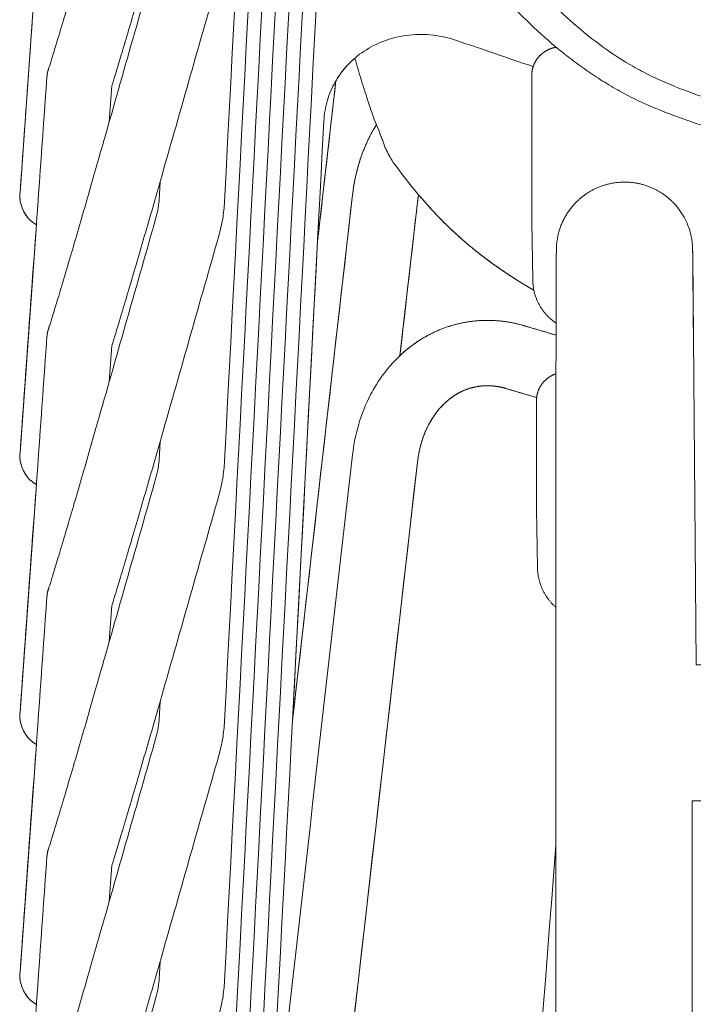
# Model space of a CAD drawing. Header units: centimetres. Extents: x -28 to 145, y -313 to 96.
# Tile 6 of 64: x -28 to -15, y -163 to -145. Entities that reach past the tile are written whole.
import ezdxf

# ---------------------------------------------------------------- set-up
doc = ezdxf.new("R2010")
doc.units = ezdxf.units.CM
doc.layers.add('Main lines', color=7, linetype='Continuous', lineweight=13, true_color=0x000000)
doc.layers.add('Predefinito', color=7, linetype='Continuous', true_color=0x000000)

# ---------------------------------------------------------------- blocks, each defined once
blk = doc.blocks.new('CB-298_Petal_Stacked_2D_Front')
at = {"layer": 'Main lines'}
for p, q in [((-27.643, 50.179), (-27.343, 54.363)), ((-27.643, 50.179), (-27.343, 54.363)), ((-20.346, 49.999), (-20.667, 47.186)), ((-20.346, 49.999), (-20.667, 47.186)), ((-27.643, 45.407), (-27.343, 49.59)), ((-27.643, 45.407), (-27.343, 49.59)), ((-18.158, 46.414), (-18.73, 46.584)), ((-18.158, 46.414), (-18.73, 46.584)), ((-20.114, 45.964), (-20.142, 45.913)), ((-20.114, 45.964), (-20.142, 45.913)), ((-20.346, 45.226), (-24.428, 9.467)), ((-20.346, 45.226), (-24.428, 9.467)), ((-27.643, 40.634), (-27.343, 44.817)), ((-27.643, 40.634), (-27.343, 44.817)), ((-17.805, 42.564), (-17.805, 43.122)), ((-27.643, 35.861), (-27.343, 40.044)), ((-27.643, 35.861), (-27.343, 40.044)), ((-15.305, 39.006), (-11.814, 39.006))]:
    blk.add_line(p, q, dxfattribs=at)
for points in [[(-18.229, 48.565), (-18.229, 48.582), (-18.248, 49.643), (-18.248, 49.644), (-18.248, 52.33), (-18.248, 52.331)], [(-21.844, 52.232), (-22.18, 49.285), (-22.64, 40.483), (-21.538, 50.135)], [(-21.844, 52.232), (-22.18, 49.285), (-22.64, 40.483), (-21.538, 50.135)], [(-21.206, 51.241), (-21.158, 51.328), (-21.101, 51.425)], [(-21.206, 51.241), (-21.158, 51.328), (-21.101, 51.425)], [(-20.164, 49.953), (-20.255, 50.057), (-20.325, 50.139)], [(-20.164, 49.953), (-20.255, 50.057), (-20.325, 50.139)], [(-15.282, 47.71), (-15.293, 49.031), (-15.294, 49.11)], [(-15.293, 49.031), (-15.231, 41.506), (-11.814, 41.506), (0, 41.506)], [(-17.797, 48.97), (-17.798, 48.773), (-17.799, 48.556), (-17.8, 48.324), (-17.801, 47.796), (-17.801, 47.781)], [(-17.8, 48.324), (-17.799, 48.556), (-17.798, 48.773), (-17.797, 48.97)], [(-18.391, 47.736), (-18.39, 47.735), (-17.802, 47.56)], [(-18.391, 47.736), (-18.39, 47.735), (-17.802, 47.56)], [(-18.161, 46.357), (-18.161, 44.357), (-18.161, 44.357), (-18.142, 43.295), (-18.142, 43.278)]]:
    blk.add_lwpolyline(points, dxfattribs=at)
for points in [[(-23.888, 50.018), (-23.28, 61.647), (-22.672, 73.275), (-22.065, 84.903)], [(-23.888, 45.245), (-23.28, 56.874), (-22.672, 68.502), (-22.065, 80.131)], [(-23.888, 40.472), (-23.28, 52.101), (-22.672, 63.729), (-22.065, 75.358)], [(-23.888, 35.7), (-23.28, 47.328), (-22.672, 58.957), (-22.065, 70.585)], [(-23.888, 30.927), (-23.28, 42.555), (-22.672, 54.184), (-22.065, 65.812)], [(-23.888, 26.154), (-23.28, 37.782), (-22.672, 49.411), (-22.065, 61.039)], [(-27.148, 57.081), (-27.313, 54.78), (-27.478, 52.48), (-27.643, 50.179)], [(-23.888, 21.381), (-23.28, 33.01), (-22.672, 44.638), (-22.065, 56.267)], [(-25.147, 54.489), (-25.496, 53.263), (-25.846, 52.037), (-26.195, 50.811)], [(-25.041, 50.482), (-24.692, 51.708), (-24.342, 52.934), (-23.993, 54.16)], [(-19.632, 52.974), (-19.162, 52.814), (-18.692, 52.653), (-18.222, 52.493)], [(-27.148, 52.308), (-27.313, 50.007), (-27.478, 47.707), (-27.643, 45.407)], [(-26.004, 51.481), (-25.988, 51.702), (-25.973, 51.922), (-25.957, 52.143)], [(-21.844, 52.232), (-21.956, 51.25), (-22.068, 50.267), (-22.18, 49.285)], [(-23.888, 16.608), (-23.28, 28.237), (-22.672, 39.865), (-22.065, 51.494)], [(-25.07, 50.381), (-25.075, 50.281), (-25.081, 50.181), (-25.086, 50.081)], [(-21.538, 50.135), (-21.905, 46.918), (-22.273, 43.7), (-22.64, 40.483)], [(-20.346, 49.999), (-20.341, 50.046), (-20.334, 50.093), (-20.325, 50.139)], [(-20.667, 47.186), (-20.56, 48.124), (-20.453, 49.061), (-20.346, 49.999)], [(-27.544, 49.78), (-27.493, 49.702), (-27.424, 49.637), (-27.343, 49.59)], [(-25.147, 49.716), (-25.496, 48.49), (-25.846, 47.264), (-26.195, 46.038)], [(-25.041, 45.709), (-24.692, 46.935), (-24.342, 48.161), (-23.993, 49.387)], [(-17.802, 47.56), (-17.998, 47.618), (-18.194, 47.677), (-18.39, 47.735)], [(-27.148, 47.535), (-27.313, 45.235), (-27.478, 42.934), (-27.643, 40.634)], [(-26.004, 46.709), (-25.988, 46.929), (-25.973, 47.15), (-25.957, 47.37)], [(-18.73, 46.584), (-18.539, 46.528), (-18.349, 46.471), (-18.158, 46.414)], [(-25.07, 45.608), (-25.075, 45.508), (-25.081, 45.408), (-25.086, 45.308)], [(-24.428, 9.467), (-23.067, 21.386), (-21.707, 33.306), (-20.346, 45.226)], [(-23.1, 31.681), (-22.579, 36.242), (-22.059, 40.802), (-21.538, 45.362)], [(-27.544, 45.007), (-27.493, 44.929), (-27.424, 44.864), (-27.343, 44.817)], [(-25.147, 44.943), (-25.496, 43.717), (-25.846, 42.491), (-26.195, 41.265)], [(-25.041, 40.936), (-24.692, 42.162), (-24.342, 43.388), (-23.993, 44.614)], [(-17.805, -3.275), (-17.805, 12.191), (-17.805, 27.656), (-17.805, 43.122)], [(-27.148, 42.762), (-27.313, 40.462), (-27.478, 38.161), (-27.643, 35.861)], [(-26.004, 41.936), (-25.988, 42.156), (-25.973, 42.377), (-25.957, 42.597)], [(-25.07, 40.835), (-25.075, 40.735), (-25.081, 40.635), (-25.086, 40.535)], [(-27.544, 40.235), (-27.493, 40.156), (-27.424, 40.091), (-27.343, 40.044)], [(-25.147, 40.171), (-25.496, 38.945), (-25.846, 37.719), (-26.195, 36.493)], [(-25.041, 36.163), (-24.692, 37.389), (-24.342, 38.616), (-23.993, 39.842)], [(-15.305, 2.5), (-15.305, 14.669), (-15.305, 26.838), (-15.305, 39.006)], [(-20.265, 6.348), (-19.445, 16.966), (-18.625, 27.584), (-17.805, 38.202)], [(-27.148, 37.989), (-27.313, 35.689), (-27.478, 33.389), (-27.643, 31.088)], [(-26.004, 37.163), (-25.988, 37.383), (-25.973, 37.604), (-25.957, 37.824)], [(-25.07, 36.062), (-25.075, 35.962), (-25.081, 35.862), (-25.086, 35.762)], [(-27.544, 35.462), (-27.493, 35.383), (-27.424, 35.318), (-27.343, 35.271)], [(-25.147, 35.398), (-25.496, 34.172), (-25.846, 32.946), (-26.195, 31.72)]]:
    blk.add_open_spline(points, degree=3, dxfattribs=at)
for points, knots in [([(0, 50.024), (-0.49, 50.023), (-0.98, 50.032), (-1.957, 50.069), (-2.446, 50.097), (-3.178, 50.141), (-3.422, 50.157), (-3.91, 50.187), (-4.155, 50.202), (-4.887, 50.248), (-5.375, 50.279), (-6.107, 50.331), (-6.351, 50.35), (-6.839, 50.389), (-7.083, 50.411), (-7.814, 50.479), (-8.3, 50.531), (-9.271, 50.65), (-9.756, 50.716), (-10.481, 50.828), (-10.722, 50.868), (-11.204, 50.952), (-11.445, 50.997), (-11.925, 51.091), (-12.165, 51.141), (-12.643, 51.247), (-12.88, 51.303), (-13.354, 51.42), (-13.59, 51.482), (-14.06, 51.611), (-14.294, 51.678), (-14.76, 51.821), (-14.992, 51.896), (-15.45, 52.059), (-15.678, 52.147), (-16.012, 52.298), (-16.123, 52.352), (-16.286, 52.439), (-16.34, 52.469), (-16.447, 52.53), (-16.5, 52.562), (-16.76, 52.722), (-16.956, 52.86), (-17.329, 53.151), (-17.507, 53.304), (-17.761, 53.541), (-17.844, 53.622), (-18.005, 53.786), (-18.083, 53.869), (-18.309, 54.118), (-18.45, 54.286), (-18.713, 54.622), (-18.836, 54.79), (-19.007, 55.04), (-19.062, 55.123), (-19.167, 55.288), (-19.217, 55.369), (-19.359, 55.609), (-19.443, 55.763), (-19.554, 55.983), (-19.588, 56.054), (-19.636, 56.157), (-19.652, 56.191), (-19.681, 56.258), (-19.695, 56.291), (-19.735, 56.386), (-19.759, 56.447), (-19.801, 56.56), (-19.82, 56.613), (-19.856, 56.712), (-19.873, 56.758), (-19.904, 56.842), (-19.919, 56.882), (-19.946, 56.955), (-19.959, 56.989), (-19.985, 57.051), (-19.999, 57.079), (-20.029, 57.131), (-20.044, 57.155), (-20.077, 57.2), (-20.093, 57.222), (-20.142, 57.284), (-20.174, 57.323), (-20.217, 57.372), (-20.229, 57.386), (-20.241, 57.399)], [322.610066, 322.610066, 322.610066, 322.610066, 337.38222, 337.38222, 352.154375, 352.154375, 359.540452, 359.540452, 366.926529, 366.926529, 381.698684, 381.698684, 389.084761, 389.084761, 396.470839, 396.470839, 411.242993, 411.242993, 426.015148, 426.015148, 433.401225, 433.401225, 440.787302, 440.787302, 448.173379, 448.173379, 455.559457, 455.559457, 462.945534, 462.945534, 470.331611, 470.331611, 477.717688, 477.717688, 485.103766, 485.103766, 488.796804, 488.796804, 490.643324, 490.643324, 492.489843, 492.489843, 499.87592, 499.87592, 507.261997, 507.261997, 510.955036, 510.955036, 514.648075, 514.648075, 522.034152, 522.034152, 529.420229, 529.420229, 533.113268, 533.113268, 536.806306, 536.806306, 544.192384, 544.192384, 547.885422, 547.885422, 549.731942, 549.731942, 551.578461, 551.578461, 555.2715, 555.2715, 558.964538, 558.964538, 562.657577, 562.657577, 566.350616, 566.350616, 570.043654, 570.043654, 573.736693, 573.736693, 577.429731, 577.429731, 581.12277, 581.12277, 588.508847, 588.508847, 591.578861, 591.578861, 591.578861, 591.578861]), ([(0, 49.648), (-0.486, 49.647), (-0.971, 49.657), (-1.941, 49.691), (-2.426, 49.713), (-3.152, 49.75), (-3.395, 49.763), (-3.879, 49.789), (-4.121, 49.803), (-4.605, 49.83), (-4.848, 49.844), (-5.332, 49.872), (-5.574, 49.886), (-6.058, 49.916), (-6.3, 49.932), (-6.784, 49.967), (-7.026, 49.986), (-7.752, 50.047), (-8.235, 50.093), (-9.199, 50.2), (-9.681, 50.26), (-10.401, 50.363), (-10.641, 50.399), (-11.119, 50.476), (-11.359, 50.516), (-11.836, 50.603), (-12.075, 50.649), (-12.551, 50.746), (-12.788, 50.797), (-13.26, 50.905), (-13.495, 50.962), (-13.964, 51.082), (-14.197, 51.144), (-14.662, 51.275), (-14.894, 51.343), (-15.353, 51.491), (-15.581, 51.57), (-15.918, 51.702), (-16.03, 51.748), (-16.251, 51.846), (-16.361, 51.898), (-16.577, 52.01), (-16.684, 52.07), (-16.843, 52.164), (-16.896, 52.196), (-16.999, 52.261), (-17.05, 52.294), (-17.202, 52.395), (-17.3, 52.464), (-17.493, 52.605), (-17.587, 52.677), (-17.863, 52.899), (-18.039, 53.053), (-18.292, 53.291), (-18.374, 53.371), (-18.535, 53.534), (-18.613, 53.617), (-18.841, 53.865), (-18.984, 54.031), (-19.251, 54.362), (-19.376, 54.527), (-19.551, 54.772), (-19.607, 54.853), (-19.715, 55.015), (-19.766, 55.095), (-19.912, 55.329), (-19.999, 55.479), (-20.112, 55.688), (-20.147, 55.755), (-20.194, 55.852), (-20.209, 55.883), (-20.239, 55.944), (-20.253, 55.974), (-20.293, 56.06), (-20.318, 56.114), (-20.364, 56.212), (-20.385, 56.257), (-20.423, 56.341), (-20.441, 56.38), (-20.478, 56.454), (-20.497, 56.488), (-20.535, 56.549), (-20.555, 56.577), (-20.596, 56.631), (-20.617, 56.657), (-20.678, 56.731), (-20.717, 56.777), (-20.769, 56.836), (-20.785, 56.853), (-20.8, 56.868)], [470.567293, 470.567293, 470.567293, 470.567293, 485.272521, 485.272521, 499.977749, 499.977749, 507.330363, 507.330363, 514.682977, 514.682977, 522.035591, 522.035591, 529.388205, 529.388205, 536.740819, 536.740819, 544.093433, 544.093433, 558.798661, 558.798661, 573.503888, 573.503888, 580.856502, 580.856502, 588.209116, 588.209116, 595.56173, 595.56173, 602.914344, 602.914344, 610.266958, 610.266958, 617.619572, 617.619572, 624.972186, 624.972186, 632.3248, 632.3248, 636.001107, 636.001107, 639.677414, 639.677414, 643.353721, 643.353721, 645.191874, 645.191874, 647.030028, 647.030028, 650.706335, 650.706335, 654.382642, 654.382642, 661.735256, 661.735256, 665.411563, 665.411563, 669.08787, 669.08787, 676.440484, 676.440484, 683.793098, 683.793098, 687.469405, 687.469405, 691.145712, 691.145712, 698.498326, 698.498326, 702.174633, 702.174633, 704.012786, 704.012786, 705.85094, 705.85094, 709.527247, 709.527247, 713.203554, 713.203554, 716.879861, 716.879861, 720.556167, 720.556167, 724.232474, 724.232474, 727.908781, 727.908781, 735.261395, 735.261395, 738.446643, 738.446643, 738.446643, 738.446643]), ([(-26.195, 55.584), (-26.242, 55.42), (-26.291, 55.249), (-26.341, 55.077), (-26.391, 54.9), (-26.443, 54.721), (-26.494, 54.544), (-26.546, 54.367), (-26.596, 54.193), (-26.646, 54.025), (-26.693, 53.861), (-26.74, 53.703), (-26.783, 53.555), (-26.827, 53.408), (-26.868, 53.27), (-26.905, 53.145), (-26.943, 53.018), (-26.977, 52.904), (-27.007, 52.808), (-27.036, 52.712), (-27.061, 52.632), (-27.079, 52.573), (-27.098, 52.515), (-27.112, 52.474), (-27.115, 52.465)], [41.351222, 41.351222, 41.351222, 41.351222, 41.894339, 41.894339, 41.894339, 42.450957, 42.450957, 42.450957, 43.00754, 43.00754, 43.00754, 43.550523, 43.550523, 43.550523, 44.093339, 44.093339, 44.093339, 44.649283, 44.649283, 44.649283, 45.204346, 45.204346, 45.204346, 45.754847, 45.754847, 45.754847, 45.754847]), ([(-25.957, 52.143), (-25.951, 52.161), (-25.945, 52.182), (-25.935, 52.212), (-25.914, 52.278), (-25.889, 52.36), (-25.858, 52.46), (-25.828, 52.559), (-25.793, 52.675), (-25.755, 52.804), (-25.717, 52.93), (-25.676, 53.069), (-25.632, 53.217), (-25.588, 53.366), (-25.541, 53.525), (-25.493, 53.69), (-25.444, 53.858), (-25.393, 54.034), (-25.342, 54.211), (-25.29, 54.388), (-25.238, 54.568), (-25.187, 54.746), (-25.137, 54.919), (-25.088, 55.09), (-25.041, 55.255)], [46.386972, 46.386972, 46.386972, 46.386972, 46.595457, 46.595457, 46.595457, 47.15569, 47.15569, 47.15569, 47.714999, 47.714999, 47.714999, 48.260423, 48.260423, 48.260423, 48.805602, 48.805602, 48.805602, 49.364257, 49.364257, 49.364257, 49.922873, 49.922873, 49.922873, 50.468, 50.468, 50.468, 50.468]), ([(-22.065, 51.494), (-22.058, 51.624), (-22.036, 51.752), (-21.999, 51.876), (-21.964, 51.993), (-21.916, 52.106), (-21.855, 52.212), (-21.85, 52.221), (-21.845, 52.23), (-21.84, 52.239), (-21.772, 52.353), (-21.689, 52.46), (-21.595, 52.556), (-21.502, 52.649), (-21.398, 52.733), (-21.284, 52.804), (-21.17, 52.875), (-21.046, 52.935), (-20.916, 52.98), (-20.781, 53.026), (-20.64, 53.057), (-20.496, 53.073), (-20.351, 53.088), (-20.203, 53.087), (-20.056, 53.07), (-19.912, 53.053), (-19.77, 53.021), (-19.632, 52.974)], [77.171545, 77.171545, 77.171545, 77.171545, 77.603754, 77.603754, 77.603754, 78.012246, 78.012246, 78.012246, 78.047161, 78.047161, 78.047161, 78.491143, 78.491143, 78.491143, 78.924348, 78.924348, 78.924348, 79.358675, 79.358675, 79.358675, 79.805903, 79.805903, 79.805903, 80.254194, 80.254194, 80.254194, 80.691383, 80.691383, 80.691383, 80.691383]), ([(-21.101, 51.425), (-21.102, 51.428), (-21.104, 51.432), (-21.128, 51.494), (-21.149, 51.552), (-21.191, 51.67), (-21.211, 51.729), (-21.271, 51.91), (-21.311, 52.033), (-21.389, 52.285), (-21.428, 52.413), (-21.475, 52.578), (-21.486, 52.613), (-21.496, 52.648)], [236.299593, 236.299593, 236.299593, 236.299593, 236.590587, 236.590587, 241.140405, 241.140405, 245.690224, 245.690224, 254.789862, 254.789862, 263.8895, 263.8895, 266.348446, 266.348446, 266.348446, 266.348446]), ([(-21.101, 51.425), (-21.102, 51.428), (-21.104, 51.432), (-21.128, 51.494), (-21.149, 51.552), (-21.191, 51.67), (-21.211, 51.729), (-21.271, 51.91), (-21.311, 52.033), (-21.389, 52.285), (-21.428, 52.413), (-21.475, 52.578), (-21.486, 52.613), (-21.496, 52.648)], [236.299593, 236.299593, 236.299593, 236.299593, 236.590587, 236.590587, 241.140405, 241.140405, 245.690224, 245.690224, 254.789862, 254.789862, 263.8895, 263.8895, 266.348446, 266.348446, 266.348446, 266.348446]), ([(-21.496, 52.648), (-21.486, 52.613), (-21.475, 52.578), (-21.428, 52.413), (-21.389, 52.285), (-21.311, 52.033), (-21.271, 51.91), (-21.211, 51.729), (-21.191, 51.67), (-21.149, 51.552), (-21.128, 51.494), (-21.082, 51.378), (-21.058, 51.319), (-21.028, 51.246), (-21.022, 51.231), (-21.01, 51.203), (-21.005, 51.189), (-20.989, 51.147), (-20.979, 51.12), (-20.961, 51.069), (-20.952, 51.045), (-20.934, 50.998), (-20.924, 50.975), (-20.895, 50.909), (-20.872, 50.867), (-20.832, 50.799), (-20.815, 50.772), (-20.797, 50.747)], [-266.348446, -266.348446, -266.348446, -266.348446, -263.8895, -263.8895, -254.789862, -254.789862, -245.690224, -245.690224, -241.140405, -241.140405, -236.590587, -236.590587, -232.040768, -232.040768, -230.903313, -230.903313, -229.765858, -229.765858, -227.490949, -227.490949, -225.216039, -225.216039, -222.94113, -222.94113, -218.391311, -218.391311, -215.165551, -215.165551, -215.165551, -215.165551]), ([(-21.101, 51.425), (-21.121, 51.393), (-21.14, 51.361), (-21.158, 51.328), (-21.167, 51.313), (-21.175, 51.298), (-21.191, 51.269), (-21.198, 51.255), (-21.206, 51.241), (-21.294, 51.071), (-21.367, 50.89), (-21.423, 50.702), (-21.478, 50.519), (-21.516, 50.329), (-21.538, 50.135)], [3.492988, 3.492988, 3.492988, 3.492988, 3.613614, 3.613614, 3.613614, 3.667887, 3.667887, 3.719055, 3.719055, 3.719055, 4.331295, 4.331295, 4.331295, 4.927112, 4.927112, 4.927112, 4.927112]), ([(-26.195, 50.811), (-26.242, 50.647), (-26.291, 50.476), (-26.341, 50.304), (-26.391, 50.127), (-26.443, 49.948), (-26.494, 49.771), (-26.546, 49.594), (-26.596, 49.42), (-26.646, 49.252), (-26.693, 49.088), (-26.74, 48.93), (-26.783, 48.782), (-26.827, 48.635), (-26.868, 48.497), (-26.905, 48.373), (-26.943, 48.245), (-26.977, 48.132), (-27.007, 48.035), (-27.036, 47.939), (-27.061, 47.859), (-27.079, 47.8), (-27.098, 47.742), (-27.112, 47.701), (-27.115, 47.693)], [41.351222, 41.351222, 41.351222, 41.351222, 41.894339, 41.894339, 41.894339, 42.450957, 42.450957, 42.450957, 43.00754, 43.00754, 43.00754, 43.550523, 43.550523, 43.550523, 44.093339, 44.093339, 44.093339, 44.649283, 44.649283, 44.649283, 45.204346, 45.204346, 45.204346, 45.754847, 45.754847, 45.754847, 45.754847]), ([(-20.797, 50.747), (-20.627, 50.509), (-20.447, 50.278), (-20.255, 50.057), (-20.222, 50.018), (-20.191, 49.984), (-20.164, 49.953), (-19.937, 49.701), (-19.702, 49.468), (-19.44, 49.245), (-19.402, 49.214), (-19.365, 49.182), (-19.292, 49.123), (-19.261, 49.098), (-19.233, 49.076), (-19.076, 48.952), (-18.933, 48.848), (-18.633, 48.644), (-18.494, 48.555), (-18.346, 48.466), (-18.3, 48.439), (-18.254, 48.411), (-18.208, 48.385)], [-215.165551, -215.165551, -215.165551, -215.165551, -214.096242, -214.096242, -214.096242, -213.93368, -213.93368, -213.93368, -212.75398, -212.75398, -212.75398, -212.592102, -212.592102, -212.444461, -212.444461, -212.444461, -211.759142, -211.759142, -211.155313, -211.155313, -211.155313, -210.968409, -210.968409, -210.968409, -210.968409]), ([(-25.957, 47.37), (-25.951, 47.388), (-25.945, 47.409), (-25.935, 47.439), (-25.914, 47.505), (-25.889, 47.587), (-25.858, 47.687), (-25.828, 47.787), (-25.793, 47.902), (-25.755, 48.031), (-25.717, 48.157), (-25.676, 48.296), (-25.632, 48.445), (-25.588, 48.593), (-25.541, 48.752), (-25.493, 48.917), (-25.444, 49.085), (-25.393, 49.261), (-25.342, 49.438), (-25.29, 49.616), (-25.238, 49.795), (-25.187, 49.973), (-25.137, 50.146), (-25.088, 50.317), (-25.041, 50.482)], [46.386972, 46.386972, 46.386972, 46.386972, 46.595457, 46.595457, 46.595457, 47.15569, 47.15569, 47.15569, 47.714999, 47.714999, 47.714999, 48.260423, 48.260423, 48.260423, 48.805602, 48.805602, 48.805602, 49.364257, 49.364257, 49.364257, 49.922873, 49.922873, 49.922873, 50.468, 50.468, 50.468, 50.468]), ([(-27.643, 50.179), (-27.646, 50.141), (-27.649, 50.096), (-27.625, 49.945), (-27.594, 49.857), (-27.544, 49.78)], [94.2312299, 94.2312299, 94.2312299, 94.2312299, 94.4978883, 94.4978883, 94.77612, 94.77612, 94.77612, 94.77612]), ([(-25.086, 50.081), (-25.089, 50.019), (-25.096, 49.958), (-25.106, 49.897), (-25.116, 49.836), (-25.13, 49.776), (-25.147, 49.716)], [36.8976324, 36.8976324, 36.8976324, 36.8976324, 37.1022415, 37.1022415, 37.1022415, 37.3068369, 37.3068369, 37.3068369, 37.3068369]), ([(-23.993, 49.387), (-23.963, 49.49), (-23.94, 49.594), (-23.922, 49.7), (-23.905, 49.805), (-23.893, 49.911), (-23.888, 50.018)], [54.5123841, 54.5123841, 54.5123841, 54.5123841, 54.8446217, 54.8446217, 54.8446217, 55.1768202, 55.1768202, 55.1768202, 55.1768202]), ([(-15.294, 49.11), (-15.294, 49.121), (-15.294, 49.13), (-15.295, 49.149), (-15.295, 49.159), (-15.296, 49.178), (-15.296, 49.184), (-15.297, 49.208), (-15.299, 49.231), (-15.306, 49.291), (-15.31, 49.318), (-15.319, 49.37), (-15.325, 49.397), (-15.344, 49.474), (-15.361, 49.527), (-15.401, 49.629), (-15.425, 49.68), (-15.508, 49.829), (-15.577, 49.921), (-15.657, 50.002)], [6.208048, 6.208048, 6.208048, 6.208048, 8.589359, 8.589359, 10.208597, 10.208597, 10.78937, 10.78937, 12.063527, 12.063527, 12.898393, 12.898393, 13.695164, 13.695164, 15.308043, 15.308043, 16.976797, 16.976797, 20.396301, 20.396301, 20.396301, 20.396301]), ([(-15.657, 50.002), (-15.577, 49.921), (-15.508, 49.829), (-15.425, 49.68), (-15.401, 49.629), (-15.361, 49.527), (-15.344, 49.474), (-15.325, 49.397), (-15.319, 49.37), (-15.31, 49.318), (-15.306, 49.291), (-15.299, 49.231), (-15.297, 49.208), (-15.296, 49.184), (-15.296, 49.178), (-15.295, 49.159), (-15.295, 49.149), (-15.294, 49.13), (-15.294, 49.121), (-15.294, 49.11)], [588.581386, 588.581386, 588.581386, 588.581386, 592.00089, 592.00089, 593.669644, 593.669644, 595.282523, 595.282523, 596.079294, 596.079294, 596.91416, 596.91416, 598.188317, 598.188317, 598.76909, 598.76909, 600.388329, 600.388329, 602.76964, 602.76964, 602.76964, 602.76964]), ([(-17.749, 49.458), (-17.758, 49.424), (-17.767, 49.388), (-17.779, 49.322), (-17.784, 49.289), (-17.79, 49.233), (-17.792, 49.214), (-17.793, 49.184), (-17.794, 49.174), (-17.795, 49.151), (-17.795, 49.139), (-17.795, 49.119), (-17.796, 49.109), (-17.796, 49.098)], [46.515309, 46.515309, 46.515309, 46.515309, 47.567969, 47.567969, 48.56327, 48.56327, 49.589702, 49.589702, 50.625752, 50.625752, 52.765922, 52.765922, 55.166964, 55.166964, 55.166964, 55.166964]), ([(-17.796, 49.098), (-17.796, 49.109), (-17.795, 49.119), (-17.795, 49.139), (-17.795, 49.151), (-17.794, 49.174), (-17.793, 49.184), (-17.792, 49.214), (-17.79, 49.233), (-17.784, 49.289), (-17.779, 49.322), (-17.767, 49.388), (-17.758, 49.424), (-17.749, 49.458)], [553.810723, 553.810723, 553.810723, 553.810723, 556.211765, 556.211765, 558.351935, 558.351935, 559.387985, 559.387985, 560.414418, 560.414418, 561.409718, 561.409718, 562.462378, 562.462378, 562.462378, 562.462378]), ([(-17.805, 43.122), (-17.805, 43.34), (-17.805, 43.559), (-17.805, 43.776), (-17.805, 43.997), (-17.805, 44.216), (-17.805, 44.434), (-17.805, 44.653), (-17.805, 44.87), (-17.805, 45.083), (-17.805, 45.298), (-17.804, 45.508), (-17.804, 45.712), (-17.804, 45.917), (-17.804, 46.116), (-17.804, 46.308), (-17.803, 46.499), (-17.803, 46.683), (-17.803, 46.859), (-17.803, 47.034), (-17.802, 47.2), (-17.802, 47.358), (-17.802, 47.513), (-17.802, 47.659), (-17.801, 47.796), (-17.801, 47.933), (-17.801, 48.061), (-17.8, 48.179), (-17.8, 48.189), (-17.8, 48.199), (-17.8, 48.209), (-17.8, 48.219), (-17.8, 48.228), (-17.8, 48.238), (-17.8, 48.248), (-17.8, 48.258), (-17.8, 48.267), (-17.8, 48.277), (-17.8, 48.286), (-17.8, 48.296), (-17.8, 48.305), (-17.8, 48.314), (-17.8, 48.324)], [463.969685, 463.969685, 463.969685, 463.969685, 470.521798, 470.521798, 470.521798, 477.197779, 477.197779, 477.197779, 483.959332, 483.959332, 483.959332, 490.764214, 490.764214, 490.764214, 497.56928, 497.56928, 497.56928, 504.331179, 504.331179, 504.331179, 511.008045, 511.008045, 511.008045, 517.561343, 517.561343, 517.561343, 524.115152, 524.115152, 524.115152, 525.115152, 525.115152, 525.115152, 526.115152, 526.115152, 526.115152, 527.115152, 527.115152, 527.115152, 528.115152, 528.115152, 528.115152, 529.115152, 529.115152, 529.115152, 529.115152]), ([(-21.538, 45.362), (-21.516, 45.556), (-21.478, 45.746), (-21.423, 45.929), (-21.367, 46.117), (-21.294, 46.298), (-21.206, 46.468), (-21.198, 46.482), (-21.191, 46.496), (-21.175, 46.525), (-21.167, 46.54), (-21.158, 46.555), (-21.08, 46.694), (-20.99, 46.825), (-20.891, 46.946), (-20.772, 47.091), (-20.639, 47.221), (-20.495, 47.334), (-20.349, 47.448), (-20.192, 47.545), (-20.026, 47.621), (-19.856, 47.7), (-19.677, 47.757), (-19.494, 47.792), (-19.311, 47.827), (-19.123, 47.839), (-18.936, 47.829), (-18.752, 47.819), (-18.57, 47.788), (-18.391, 47.736)], [0, 0, 0, 0, 0.595817, 0.595817, 0.595817, 1.208056, 1.208056, 1.208056, 1.259224, 1.259224, 1.313497, 1.313497, 1.313497, 1.825195, 1.825195, 1.825195, 2.435936, 2.435936, 2.435936, 3.051228, 3.051228, 3.051228, 3.681547, 3.681547, 3.681547, 4.31136, 4.31136, 4.31136, 4.927112, 4.927112, 4.927112, 4.927112]), ([(-20.346, 45.226), (-20.332, 45.351), (-20.307, 45.472), (-20.273, 45.587), (-20.238, 45.703), (-20.194, 45.813), (-20.142, 45.913), (-20.137, 45.922), (-20.133, 45.93), (-20.124, 45.947), (-20.119, 45.955), (-20.114, 45.964), (-20.069, 46.044), (-20.018, 46.118), (-19.963, 46.184), (-19.899, 46.263), (-19.829, 46.331), (-19.755, 46.389), (-19.681, 46.447), (-19.603, 46.495), (-19.523, 46.532), (-19.441, 46.569), (-19.356, 46.597), (-19.269, 46.613), (-19.182, 46.63), (-19.092, 46.636), (-19.001, 46.631), (-18.911, 46.626), (-18.821, 46.611), (-18.73, 46.584)], [-83.467183, -83.467183, -83.467183, -83.467183, -83.073346, -83.073346, -83.073346, -82.6739, -82.6739, -82.6739, -82.640792, -82.640792, -82.605733, -82.605733, -82.605733, -82.27738, -82.27738, -82.27738, -81.890738, -81.890738, -81.890738, -81.505717, -81.505717, -81.505717, -81.113661, -81.113661, -81.113661, -80.721464, -80.721464, -80.721464, -80.339195, -80.339195, -80.339195, -80.339195]), ([(-26.195, 46.038), (-26.242, 45.874), (-26.291, 45.703), (-26.341, 45.531), (-26.391, 45.354), (-26.443, 45.175), (-26.494, 44.998), (-26.546, 44.822), (-26.596, 44.647), (-26.646, 44.479), (-26.693, 44.315), (-26.74, 44.157), (-26.783, 44.01), (-26.827, 43.862), (-26.868, 43.724), (-26.905, 43.6), (-26.943, 43.472), (-26.977, 43.359), (-27.007, 43.262), (-27.036, 43.167), (-27.061, 43.086), (-27.079, 43.027), (-27.098, 42.969), (-27.112, 42.928), (-27.115, 42.92)], [41.351222, 41.351222, 41.351222, 41.351222, 41.894339, 41.894339, 41.894339, 42.450957, 42.450957, 42.450957, 43.00754, 43.00754, 43.00754, 43.550523, 43.550523, 43.550523, 44.093339, 44.093339, 44.093339, 44.649283, 44.649283, 44.649283, 45.204346, 45.204346, 45.204346, 45.754847, 45.754847, 45.754847, 45.754847]), ([(-25.957, 42.597), (-25.951, 42.615), (-25.945, 42.636), (-25.935, 42.666), (-25.914, 42.732), (-25.889, 42.814), (-25.858, 42.914), (-25.828, 43.014), (-25.793, 43.129), (-25.755, 43.258), (-25.717, 43.384), (-25.676, 43.523), (-25.632, 43.672), (-25.588, 43.821), (-25.541, 43.979), (-25.493, 44.144), (-25.444, 44.313), (-25.393, 44.488), (-25.342, 44.665), (-25.29, 44.843), (-25.238, 45.022), (-25.187, 45.2), (-25.137, 45.373), (-25.088, 45.544), (-25.041, 45.709)], [46.386972, 46.386972, 46.386972, 46.386972, 46.595457, 46.595457, 46.595457, 47.15569, 47.15569, 47.15569, 47.714999, 47.714999, 47.714999, 48.260423, 48.260423, 48.260423, 48.805602, 48.805602, 48.805602, 49.364257, 49.364257, 49.364257, 49.922873, 49.922873, 49.922873, 50.468, 50.468, 50.468, 50.468]), ([(-27.643, 45.407), (-27.646, 45.369), (-27.649, 45.323), (-27.625, 45.172), (-27.594, 45.084), (-27.544, 45.007)], [94.2312299, 94.2312299, 94.2312299, 94.2312299, 94.4978883, 94.4978883, 94.77612, 94.77612, 94.77612, 94.77612]), ([(-25.086, 45.308), (-25.089, 45.246), (-25.096, 45.185), (-25.106, 45.124), (-25.116, 45.063), (-25.13, 45.003), (-25.147, 44.943)], [36.8976324, 36.8976324, 36.8976324, 36.8976324, 37.1022415, 37.1022415, 37.1022415, 37.3068369, 37.3068369, 37.3068369, 37.3068369]), ([(-23.993, 44.614), (-23.963, 44.717), (-23.94, 44.821), (-23.922, 44.927), (-23.905, 45.032), (-23.893, 45.139), (-23.888, 45.245)], [54.5123841, 54.5123841, 54.5123841, 54.5123841, 54.8446217, 54.8446217, 54.8446217, 55.1768202, 55.1768202, 55.1768202, 55.1768202]), ([(-26.195, 41.265), (-26.242, 41.101), (-26.291, 40.931), (-26.341, 40.758), (-26.391, 40.581), (-26.443, 40.402), (-26.494, 40.226), (-26.546, 40.049), (-26.596, 39.874), (-26.646, 39.706), (-26.693, 39.542), (-26.74, 39.385), (-26.783, 39.237), (-26.827, 39.089), (-26.868, 38.951), (-26.905, 38.827), (-26.943, 38.699), (-26.977, 38.586), (-27.007, 38.489), (-27.036, 38.394), (-27.061, 38.314), (-27.079, 38.254), (-27.098, 38.196), (-27.112, 38.155), (-27.115, 38.147)], [41.351222, 41.351222, 41.351222, 41.351222, 41.894339, 41.894339, 41.894339, 42.450957, 42.450957, 42.450957, 43.00754, 43.00754, 43.00754, 43.550523, 43.550523, 43.550523, 44.093339, 44.093339, 44.093339, 44.649283, 44.649283, 44.649283, 45.204346, 45.204346, 45.204346, 45.754847, 45.754847, 45.754847, 45.754847]), ([(-25.957, 37.824), (-25.951, 37.842), (-25.945, 37.863), (-25.935, 37.893), (-25.914, 37.959), (-25.889, 38.042), (-25.858, 38.142), (-25.828, 38.241), (-25.793, 38.356), (-25.755, 38.485), (-25.717, 38.611), (-25.676, 38.75), (-25.632, 38.899), (-25.588, 39.048), (-25.541, 39.206), (-25.493, 39.371), (-25.444, 39.54), (-25.393, 39.715), (-25.342, 39.893), (-25.29, 40.07), (-25.238, 40.25), (-25.187, 40.427), (-25.137, 40.6), (-25.088, 40.771), (-25.041, 40.936)], [46.386972, 46.386972, 46.386972, 46.386972, 46.595457, 46.595457, 46.595457, 47.15569, 47.15569, 47.15569, 47.714999, 47.714999, 47.714999, 48.260423, 48.260423, 48.260423, 48.805602, 48.805602, 48.805602, 49.364257, 49.364257, 49.364257, 49.922873, 49.922873, 49.922873, 50.468, 50.468, 50.468, 50.468]), ([(-27.643, 40.634), (-27.646, 40.596), (-27.649, 40.55), (-27.625, 40.399), (-27.594, 40.311), (-27.544, 40.235)], [94.2312299, 94.2312299, 94.2312299, 94.2312299, 94.4978883, 94.4978883, 94.77612, 94.77612, 94.77612, 94.77612]), ([(-25.086, 40.535), (-25.089, 40.473), (-25.096, 40.412), (-25.106, 40.351), (-25.116, 40.29), (-25.13, 40.23), (-25.147, 40.171)], [36.8976324, 36.8976324, 36.8976324, 36.8976324, 37.1022415, 37.1022415, 37.1022415, 37.3068369, 37.3068369, 37.3068369, 37.3068369]), ([(-23.993, 39.842), (-23.963, 39.944), (-23.94, 40.049), (-23.922, 40.154), (-23.905, 40.259), (-23.893, 40.366), (-23.888, 40.472)], [54.5123841, 54.5123841, 54.5123841, 54.5123841, 54.8446217, 54.8446217, 54.8446217, 55.1768202, 55.1768202, 55.1768202, 55.1768202]), ([(-26.195, 36.493), (-26.242, 36.328), (-26.291, 36.158), (-26.341, 35.985), (-26.391, 35.809), (-26.443, 35.63), (-26.494, 35.453), (-26.546, 35.276), (-26.596, 35.101), (-26.646, 34.933), (-26.693, 34.769), (-26.74, 34.612), (-26.783, 34.464), (-26.827, 34.316), (-26.868, 34.179), (-26.905, 34.054), (-26.943, 33.927), (-26.977, 33.813), (-27.007, 33.717), (-27.036, 33.621), (-27.061, 33.541), (-27.079, 33.481), (-27.098, 33.423), (-27.112, 33.383), (-27.115, 33.374)], [41.351222, 41.351222, 41.351222, 41.351222, 41.894339, 41.894339, 41.894339, 42.450957, 42.450957, 42.450957, 43.00754, 43.00754, 43.00754, 43.550523, 43.550523, 43.550523, 44.093339, 44.093339, 44.093339, 44.649283, 44.649283, 44.649283, 45.204346, 45.204346, 45.204346, 45.754847, 45.754847, 45.754847, 45.754847]), ([(-25.957, 33.052), (-25.951, 33.069), (-25.945, 33.09), (-25.935, 33.121), (-25.914, 33.187), (-25.889, 33.269), (-25.858, 33.369), (-25.828, 33.468), (-25.793, 33.584), (-25.755, 33.713), (-25.717, 33.838), (-25.676, 33.977), (-25.632, 34.126), (-25.588, 34.275), (-25.541, 34.434), (-25.493, 34.598), (-25.444, 34.767), (-25.393, 34.942), (-25.342, 35.12), (-25.29, 35.297), (-25.238, 35.477), (-25.187, 35.654), (-25.137, 35.827), (-25.088, 35.998), (-25.041, 36.163)], [46.386972, 46.386972, 46.386972, 46.386972, 46.595457, 46.595457, 46.595457, 47.15569, 47.15569, 47.15569, 47.714999, 47.714999, 47.714999, 48.260423, 48.260423, 48.260423, 48.805602, 48.805602, 48.805602, 49.364257, 49.364257, 49.364257, 49.922873, 49.922873, 49.922873, 50.468, 50.468, 50.468, 50.468]), ([(-27.643, 35.861), (-27.646, 35.823), (-27.649, 35.777), (-27.625, 35.626), (-27.594, 35.538), (-27.544, 35.462)], [94.2312299, 94.2312299, 94.2312299, 94.2312299, 94.4978883, 94.4978883, 94.77612, 94.77612, 94.77612, 94.77612]), ([(-25.086, 35.762), (-25.089, 35.701), (-25.096, 35.639), (-25.106, 35.578), (-25.116, 35.517), (-25.13, 35.457), (-25.147, 35.398)], [36.8976324, 36.8976324, 36.8976324, 36.8976324, 37.1022415, 37.1022415, 37.1022415, 37.3068369, 37.3068369, 37.3068369, 37.3068369]), ([(-23.993, 35.069), (-23.963, 35.171), (-23.94, 35.276), (-23.922, 35.381), (-23.905, 35.487), (-23.893, 35.593), (-23.888, 35.7)], [54.5123841, 54.5123841, 54.5123841, 54.5123841, 54.8446217, 54.8446217, 54.8446217, 55.1768202, 55.1768202, 55.1768202, 55.1768202])]:
    blk.add_open_spline(points, degree=3, knots=knots, dxfattribs=at)
for points, weights in [([(-18.02, 52.76), (-17.93, 52.822), (-17.823, 52.845)], [1, 0.981598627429, 1]), ([(-17.823, 52.845), (-17.811, 52.848), (-17.799, 52.85)], [1, 0.999307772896, 0.998931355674]), ([(-21.496, 52.648), (-21.704, 52.469), (-21.844, 52.232)], [1, 0.98649252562, 1]), ([(-21.496, 52.648), (-21.704, 52.469), (-21.844, 52.232)], [1, 0.98649252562, 1]), ([(-18.195, 52.558), (-18.148, 52.656), (-18.065, 52.726)], [1, 0.979103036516, 1]), ([(-18.065, 52.726), (-18.043, 52.744), (-18.02, 52.76)], [1, 0.998603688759, 1]), ([(-27.115, 52.465), (-27.142, 52.389), (-27.148, 52.308)], [0.857621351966, 0.849586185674, 0.857422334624]), ([(-18.248, 52.352), (-18.243, 52.46), (-18.195, 52.558)], [1, 0.978723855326, 1]), ([(-18.248, 52.331), (-18.248, 52.341), (-18.248, 52.352)], [1, 0.999803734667, 1]), ([(-21.423, 50.702), (-21.34, 50.982), (-21.206, 51.241)], [1, 0.99543204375, 1]), ([(-21.423, 50.702), (-21.34, 50.982), (-21.206, 51.241)], [1, 0.99543204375, 1]), ([(-21.538, 50.135), (-21.506, 50.423), (-21.423, 50.702)], [1, 0.996159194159, 1]), ([(-21.538, 50.135), (-21.506, 50.423), (-21.423, 50.702)], [1, 0.996159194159, 1]), ([(-27.544, 49.78), (-27.662, 49.963), (-27.643, 50.179)], [1, 0.945787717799, 1]), ([(-27.544, 49.78), (-27.662, 49.963), (-27.643, 50.179)], [1, 0.945787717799, 1]), ([(-20.325, 50.139), (-20.338, 50.069), (-20.346, 49.999)], [1, 0.999469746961, 1]), ([(-20.325, 50.139), (-20.338, 50.069), (-20.346, 49.999)], [1, 0.999469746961, 1]), ([(-19.44, 49.245), (-19.826, 49.575), (-20.164, 49.953)], [1, 0.997699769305, 1]), ([(-19.44, 49.245), (-19.826, 49.575), (-20.164, 49.953)], [1, 0.997699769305, 1]), ([(-17.425, 50.009), (-17.66, 49.777), (-17.749, 49.458)], [1, 0.966783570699, 1]), ([(-17.749, 49.458), (-17.66, 49.777), (-17.425, 50.009)], [1, 0.966783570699, 1]), ([(-27.343, 49.59), (-27.466, 49.661), (-27.544, 49.78)], [1, 0.973314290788, 1]), ([(-27.343, 49.59), (-27.466, 49.661), (-27.544, 49.78)], [1, 0.973314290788, 1]), ([(-19.233, 49.076), (-19.338, 49.159), (-19.44, 49.245)], [1, 0.999829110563, 1]), ([(-19.233, 49.076), (-19.338, 49.159), (-19.44, 49.245)], [1, 0.999829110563, 1]), ([(-18.346, 48.466), (-18.809, 48.743), (-19.233, 49.076)], [1, 0.998027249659, 1]), ([(-18.346, 48.466), (-18.809, 48.743), (-19.233, 49.076)], [1, 0.998027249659, 1]), ([(-17.796, 49.098), (-17.797, 49.034), (-17.797, 48.97)], [1, 0.999993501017, 1]), ([(-17.797, 48.97), (-17.797, 49.034), (-17.796, 49.098)], [1, 0.999993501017, 1]), ([(-15.294, 49.11), (-15.293, 49.071), (-15.293, 49.031)], [1, 0.999995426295, 1]), ([(-18.208, 48.385), (-18.277, 48.425), (-18.346, 48.466)], [1, 0.99996713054, 1]), ([(-18.208, 48.385), (-18.277, 48.425), (-18.346, 48.466)], [1, 0.99996713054, 1]), ([(-17.801, 47.781), (-18.22, 48.066), (-18.229, 48.565)], [0.860206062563, 0.823115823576, 0.99281254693]), ([(-20.026, 47.621), (-19.77, 47.739), (-19.494, 47.792)], [1, 0.992562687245, 1]), ([(-20.026, 47.621), (-19.77, 47.739), (-19.494, 47.792)], [1, 0.992562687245, 1]), ([(-19.494, 47.792), (-19.217, 47.845), (-18.936, 47.829)], [1, 0.992660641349, 1]), ([(-19.494, 47.792), (-19.217, 47.845), (-18.936, 47.829)], [1, 0.992660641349, 1]), ([(-18.936, 47.829), (-18.658, 47.814), (-18.391, 47.736)], [1, 0.993469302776, 1]), ([(-18.936, 47.829), (-18.658, 47.814), (-18.391, 47.736)], [1, 0.993469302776, 1]), ([(-27.115, 47.693), (-27.142, 47.616), (-27.148, 47.535)], [0.857621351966, 0.849586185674, 0.857422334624]), ([(-20.495, 47.334), (-20.277, 47.505), (-20.026, 47.621)], [1, 0.99327534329, 1]), ([(-20.495, 47.334), (-20.277, 47.505), (-20.026, 47.621)], [1, 0.99327534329, 1]), ([(-18.391, 47.736), (-18.391, 47.735), (-18.39, 47.735)], [0.973298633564, 0.97399447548, 0.974694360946]), ([(-18.39, 47.735), (-18.38, 47.732), (-18.371, 47.728)], [0.974694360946, 0.986747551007, 1]), ([(-20.667, 47.186), (-20.584, 47.264), (-20.495, 47.334)], [1, 0.99895028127, 1]), ([(-20.667, 47.186), (-20.584, 47.264), (-20.495, 47.334)], [1, 0.99895028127, 1]), ([(-17.803, 46.851), (-17.862, 46.831), (-17.915, 46.798)], [1, 0.993333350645, 1]), ([(-17.805, 43.122), (-17.805, 44.987), (-17.803, 46.851)], [1, 0.999999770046, 1]), ([(-17.933, 46.787), (-18.043, 46.712), (-18.104, 46.594)], [1, 0.96861955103, 1]), ([(-17.915, 46.798), (-17.924, 46.793), (-17.933, 46.787)], [1, 0.999808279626, 1]), ([(-19.523, 46.532), (-19.647, 46.474), (-19.755, 46.389)], [1, 0.993274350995, 1]), ([(-19.523, 46.532), (-19.647, 46.474), (-19.755, 46.389)], [1, 0.993274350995, 1]), ([(-19.269, 46.613), (-19.401, 46.588), (-19.523, 46.532)], [1, 0.9925444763, 1]), ([(-19.269, 46.613), (-19.401, 46.588), (-19.523, 46.532)], [1, 0.9925444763, 1]), ([(-19.001, 46.631), (-19.136, 46.638), (-19.269, 46.613)], [1, 0.992638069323, 1]), ([(-19.001, 46.631), (-19.136, 46.638), (-19.269, 46.613)], [1, 0.992638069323, 1]), ([(-18.73, 46.584), (-18.863, 46.623), (-19.001, 46.631)], [1, 0.993487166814, 1]), ([(-18.73, 46.584), (-18.863, 46.623), (-19.001, 46.631)], [1, 0.993487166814, 1]), ([(-18.104, 46.594), (-18.161, 46.482), (-18.161, 46.357)], [1, 0.972117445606, 1]), ([(-19.755, 46.389), (-19.87, 46.298), (-19.963, 46.184)], [1, 0.994025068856, 1]), ([(-19.755, 46.389), (-19.87, 46.298), (-19.963, 46.184)], [1, 0.994025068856, 1]), ([(-19.963, 46.184), (-20.048, 46.081), (-20.114, 45.964)], [1, 0.996286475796, 1]), ([(-19.963, 46.184), (-20.048, 46.081), (-20.114, 45.964)], [1, 0.996286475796, 1]), ([(-20.142, 45.913), (-20.223, 45.756), (-20.273, 45.587)], [1, 0.995440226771, 1]), ([(-20.142, 45.913), (-20.223, 45.756), (-20.273, 45.587)], [1, 0.995440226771, 1]), ([(-20.273, 45.587), (-20.325, 45.41), (-20.346, 45.226)], [1, 0.996166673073, 1]), ([(-20.273, 45.587), (-20.325, 45.41), (-20.346, 45.226)], [1, 0.996166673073, 1]), ([(-27.544, 45.007), (-27.662, 45.19), (-27.643, 45.407)], [1, 0.945787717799, 1]), ([(-27.544, 45.007), (-27.662, 45.19), (-27.643, 45.407)], [1, 0.945787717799, 1]), ([(-27.343, 44.817), (-27.466, 44.888), (-27.544, 45.007)], [1, 0.973349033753, 1]), ([(-27.343, 44.817), (-27.466, 44.888), (-27.544, 45.007)], [1, 0.973349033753, 1]), ([(-18.142, 43.278), (-18.134, 42.849), (-17.805, 42.564)], [0.99281254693, 0.843182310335, 0.854325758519]), ([(-27.115, 42.92), (-27.142, 42.843), (-27.148, 42.762)], [0.857621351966, 0.849586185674, 0.857422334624]), ([(-27.544, 40.235), (-27.662, 40.417), (-27.643, 40.634)], [1, 0.945787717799, 1]), ([(-27.544, 40.235), (-27.662, 40.417), (-27.643, 40.634)], [1, 0.945787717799, 1]), ([(-27.343, 40.044), (-27.466, 40.116), (-27.544, 40.235)], [1, 0.97331079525, 1]), ([(-27.343, 40.044), (-27.466, 40.116), (-27.544, 40.235)], [1, 0.97331079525, 1]), ([(-27.115, 38.147), (-27.142, 38.07), (-27.148, 37.989)], [0.857621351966, 0.849586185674, 0.857422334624]), ([(-27.544, 35.462), (-27.662, 35.644), (-27.643, 35.861)], [1, 0.9457877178, 1]), ([(-27.544, 35.462), (-27.662, 35.644), (-27.643, 35.861)], [1, 0.9457877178, 1]), ([(-27.343, 35.271), (-27.466, 35.343), (-27.544, 35.462)], [1, 0.973325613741, 1]), ([(-27.343, 35.271), (-27.466, 35.343), (-27.544, 35.462)], [1, 0.973325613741, 1])]:
    blk.add_rational_spline(points, weights, degree=2, dxfattribs=at)
for points, knots in [([(-15.657, 50.002), (-16.022, 50.37), (-16.54, 50.372), (-17.058, 50.374), (-17.425, 50.009)], [0, 0, 0, 9.817714, 9.817714, 19.635428, 19.635428, 19.635428]), ([(-17.425, 50.009), (-17.058, 50.374), (-16.54, 50.372), (-16.022, 50.37), (-15.657, 50.002)], [568.945958, 568.945958, 568.945958, 578.763672, 578.763672, 588.581386, 588.581386, 588.581386])]:
    blk.add_rational_spline(points, [1, 0.923878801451, 1, 0.923878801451, 1], degree=2, knots=knots, dxfattribs=at)

msp = doc.modelspace()

# ---------------------------------------------------------------- block references
at = {"layer": 'Predefinito'}
msp.add_blockref('CB-298_Petal_Stacked_2D_Front', (0, -198.658), dxfattribs=at)

doc.saveas('drawing.dxf')
